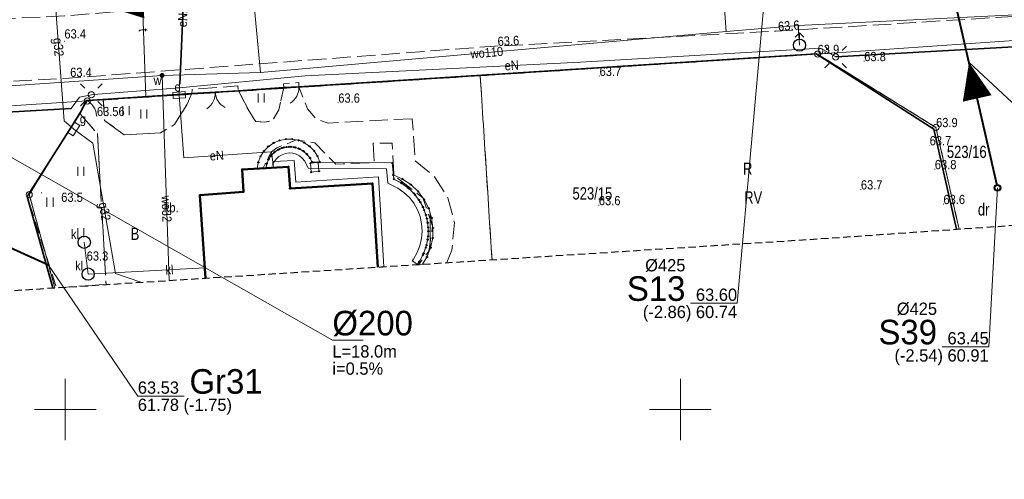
# Model space of a CAD drawing. Header units: metres. Extents: x 6473628 to 6474152, y 5887128 to 5887462.
# Tile 32 of 38: x 6473946 to 6474026, y 5887294 to 5887332. Entities that reach past the tile are written whole.
import ezdxf
from ezdxf.enums import TextEntityAlignment as Align

# ---------------------------------------------------------------- set-up
doc = ezdxf.new("R2010")
doc.units = ezdxf.units.M
doc.header["$MEASUREMENT"] = 0
for name, pattern in [('0.5_0.5', [1, 0.5, -0.5]), ('1.0_0.5', [1.5, 1, -0.5]), ('1.5_0.5', [2, 1.5, -0.5]), ('2', [0.9, 0.6, -0.3]), ('219-500', [0]), ('otob_500', [0]), ('otof_500', [0])]:
    doc.linetypes.add(name, pattern=pattern)
doc.layers.get('0').update_dxf_attribs({"color": 2, "linetype": 'CONTINUOUS', "lineweight": 5})
for name, color, linetype in [('202-punkt graniczny', 7, 'CONTINUOUS'), ('209-oznaczenie konturu klasyfikacyjnego', 7, 'CONTINUOUS'), ('210-oznaczenie konturu użytku gruntowego', 7, 'CONTINUOUS'), ('211-numer działki ewidencyjnej', 7, 'CONTINUOUS'), ('217-kontur klasyfikacyjny', 7, 'CONTINUOUS'), ('218-kontur użytku gruntowego', 7, 'CONTINUOUS'), ('219-działka ewidencyjna', 7, 'CONTINUOUS'), ('310-podpora', 7, 'CONTINUOUS'), ('312-budynek ewidencyjny', 7, 'CONTINUOUS'), ('352-schody', 7, 'CONTINUOUS'), ('brama', 7, 'CONTINUOUS'), ('furtka', 7, 'CONTINUOUS'), ('hydrant', 7, 'CONTINUOUS'), ('jezdnia', 7, 'CONTINUOUS'), ('latarnia', 7, 'CONTINUOUS'), ('obszar utwardzony', 7, 'CONTINUOUS'), ('obszar utwardzony-Atr17', 7, 'CONTINUOUS'), ('obudowa ochronna przewodu', 7, 'CONTINUOUS'), ('ogrodzenie trwałe', 7, 'CONTINUOUS'), ('osadnik  szambo', 7, 'CONTINUOUS'), ('osadnik  szambo-Atr17', 7, 'CONTINUOUS'), ('pikieta naturalna', 7, 'CONTINUOUS'), ('pikieta naturalna-Atr2', 7, 'CONTINUOUS'), ('pikieta sztuczna', 7, 'CONTINUOUS'), ('pikieta sztuczna-Atr2', 7, 'CONTINUOUS'), ('przewód elektroenergetyczny podziemny', 7, 'CONTINUOUS'), ('przewód elektroenergetyczny podziemny-Atr1', 7, 'CONTINUOUS'), ('przewód gazowy', 7, 'CONTINUOUS'), ('przewód gazowy-Atr1', 7, 'CONTINUOUS'), ('przewód kanalizacyjny', 7, 'CONTINUOUS'), ('przewód kanalizacyjny-Atr1', 7, 'CONTINUOUS'), ('przewód telekomunikacyjny podziemny', 7, 'CONTINUOUS'), ('przewód telekomunikacyjny podziemny-Atr1', 7, 'CONTINUOUS'), ('przewód wodociągowy', 7, 'CONTINUOUS'), ('przewód wodociągowy-Atr1', 7, 'CONTINUOUS'), ('Punkt budynku', 7, 'CONTINUOUS'), ('SJ_16_Liczby', 7, 'CONTINUOUS'), ('SJ_27_Wymiary', 7, 'CONTINUOUS'), ('SJ_5_Węzły_1', 7, 'CONTINUOUS'), ('szafa elektroenergetyczna lub kontener', 7, 'CONTINUOUS'), ('szafa elektroenergetyczna lub kontener-Atr17', 7, 'CONTINUOUS'), ('szafa gazowa lub kontener', 7, 'CONTINUOUS'), ('szafa gazowa lub kontener-Atr17', 7, 'CONTINUOUS'), ('taras', 7, 'CONTINUOUS'), ('trawnik', 7, 'CONTINUOUS'), ('Wstawianie ramki sekcyjnej z opisem', 7, 'CONTINUOUS'), ('Zakres', 7, 'CONTINUOUS'), ('zasuwa lub zawór', 7, 'CONTINUOUS'), ('zasuwa lub zawór-Atr17', 7, 'CONTINUOUS')]:
    doc.layers.add(name, color=color, linetype=linetype)
for name, color, linetype, lineweight in [('SJ_19_Opis_Pz_1', 7, 'CONTINUOUS', 20), ('SJ_26_Teksty', 7, 'CONTINUOUS', 20), ('SJ_28_Linie_odn', 7, 'CONTINUOUS', 20), ('SJ_8_KS_GRAWITA_1', 34, 'CONTINUOUS', 40), ('SJ_8_KS_PRZYŁĄCZA', 40, 'CONTINUOUS', 40)]:
    doc.layers.add(name, color=color, linetype=linetype, lineweight=lineweight)
doc.styles.add('OPISOWY', font='GOTHIC.TTF')
doc.styles.get("Standard").update_dxf_attribs({"font": 'Working1250', "width": 0.75})
doc.linetypes.add('902-500', pattern='A,3.75,0,[1,ksztalty.shx,S=0.5,R=0,X=0,Y=0],3.75', length=7.5)

# ---------------------------------------------------------------- blocks, each defined once
blk = doc.blocks.new('PUNKTBUD')
at = {"color": 0}
blk.add_circle((0, 0), 0.045, dxfattribs=at)
blk = doc.blocks.new('202')
at = {"color": 0, "linetype": 'Continuous', "lineweight": 0}
blk.add_circle((0, 0), 0.25, dxfattribs=at)
blk = doc.blocks.new('PW01')
at = {"linetype": 'Continuous', "lineweight": 13}
h = blk.add_hatch(color=0, dxfattribs=at)
edge = h.paths.add_edge_path()
edge.add_arc((0, 0), 0.045, 0, 360)
blk = doc.blocks.new('TU04')
at = {"color": 0, "linetype": 'Continuous', "lineweight": 13}
for p, q in [((0, 0), (0, 0.75)), ((0.5, 0), (0.5, 0.75))]:
    blk.add_line(p, q, dxfattribs=at)
blk = doc.blocks.new('US20')
at = {"color": 0, "linetype": 'Continuous', "lineweight": 13}
for p, q in [((-0.5, -0.25), (-0.5, 0.25)), ((-0.5, 0.25), (0.5, 0.25)), ((0.5, -0.25), (0.5, 0.25)), ((-0.5, -0.25), (0.5, -0.25))]:
    blk.add_line(p, q, dxfattribs=at)
blk = doc.blocks.new('OK04')
at = {"color": 0, "linetype": 'Continuous', "lineweight": 0}
blk.add_arc((1.5, 0.001), 1.5, 120, 180, dxfattribs=at)
blk = doc.blocks.new('SUKM')
at = {"color": 0, "linetype": 'Continuous'}
blk.add_circle((0, 0), 0.5, dxfattribs=at)
blk = doc.blocks.new('SM01')
at = {"color": 0, "linetype": 'Continuous', "lineweight": 13}
for p, q in [((-0.53, 0.531), (-0.883, 0.884)), ((0.531, 0.531), (0.884, 0.884)), ((-0.53, -0.53), (-0.883, -0.883)), ((0.531, -0.53), (0.884, -0.883))]:
    blk.add_line(p, q, dxfattribs=at)
blk.add_circle((0, 0), 0.25, dxfattribs=at)
blk = doc.blocks.new('US25')
at = {"linetype": 'Continuous', "lineweight": 0}
h = blk.add_hatch(color=0, dxfattribs=at)
edge = h.paths.add_edge_path()
edge.add_arc((0, 0), 0.2, 0, 360)
blk = doc.blocks.new('US18')
at = {"color": 0, "linetype": 'Continuous', "lineweight": 13}
for p, q in [((-0.5, -0.25), (-0.5, 0.25)), ((-0.5, 0.25), (0.5, 0.25)), ((0.5, -0.25), (0.5, 0.25)), ((-0.5, -0.25), (0.5, -0.25))]:
    blk.add_line(p, q, dxfattribs=at)
blk = doc.blocks.new('OK02')
at = {"color": 0, "linetype": 'Continuous', "lineweight": 0}
for centre, start, end in [((-1.5, 0), 0, 60), ((1.5, 0), 120, 180)]:
    blk.add_arc(centre, 1.5, start, end, dxfattribs=at)
blk = doc.blocks.new('SUWH')
at = {"color": 0, "linetype": 'Continuous'}
for p in [(-0.354, 0.646), (0, 0.5), (0.354, 0.646)]:
    blk.add_line(p, (0, 1), dxfattribs=at)
blk.add_circle((0, 0), 0.5, dxfattribs=at)

msp = doc.modelspace()

# ---------------------------------------------------------------- linework, layer by layer
at = {"layer": '217-kontur klasyfikacyjny', "color": 3, "linetype": '1.5_0.5', "lineweight": 18, "flags": 128}
for points in [[(6474011.15, 5887328.91), (6473983.73, 5887327.15)], [(6474020.77, 5887322.95), (6474011.15, 5887328.91)], [(6473983.73, 5887327.15), (6473984.686, 5887312.18)], [(6474022.652, 5887314.679), (6474020.77, 5887322.95)]]:
    msp.add_lwpolyline(points, dxfattribs=at)
at = {"layer": '218-kontur użytku gruntowego', "color": 3, "linetype": '0.5_0.5', "lineweight": 18, "flags": 128}
for points in [[(6474011.15, 5887328.91), (6473983.73, 5887327.15)], [(6473983.73, 5887327.15), (6474011.15, 5887328.91)], [(6474020.77, 5887322.95), (6474011.15, 5887328.91)], [(6474011.15, 5887328.91), (6474020.77, 5887322.95)], [(6473983.73, 5887327.15), (6473951.79, 5887325.1)], [(6473951.79, 5887325.1), (6473983.73, 5887327.15)], [(6473984.686, 5887312.18), (6473983.73, 5887327.15)], [(6473983.73, 5887327.15), (6473984.686, 5887312.18)], [(6473951.79, 5887325.1), (6473947.07, 5887317.48)], [(6473947.07, 5887317.48), (6473951.79, 5887325.1)], [(6474022.652, 5887314.679), (6474020.77, 5887322.95)], [(6474020.77, 5887322.95), (6474022.652, 5887314.679)], [(6473947.07, 5887317.48), (6473949.155, 5887309.896)], [(6473949.155, 5887309.896), (6473947.07, 5887317.48)]]:
    msp.add_lwpolyline(points, dxfattribs=at)
at = {"layer": '219-działka ewidencyjna', "color": 7, "linetype": '219-500', "lineweight": 18, "flags": 128}
for points in [[(6474032.96, 5887330.43), (6474011.15, 5887328.91)], [(6474011.15, 5887328.91), (6473951.79, 5887325.1)], [(6474011.15, 5887328.91), (6474020.77, 5887322.95)], [(6473951.79, 5887325.1), (6473928.19, 5887323.57)], [(6473951.79, 5887325.1), (6473947.07, 5887317.48)], [(6474022.652, 5887314.679), (6474020.77, 5887322.95)], [(6473949.155, 5887309.896), (6473947.07, 5887317.48)]]:
    msp.add_lwpolyline(points, dxfattribs=at)
at = {"layer": '310-podpora', "color": 7, "linetype": 'Continuous', "lineweight": 18, "flags": 128}
msp.add_lwpolyline([(6473969.94, 5887320.03), (6473970.55, 5887320.1), (6473970.62, 5887319.38), (6473969.98, 5887319.31)], close=True, dxfattribs=at)
at = {"layer": '312-budynek ewidencyjny', "color": 7, "linetype": 'Continuous', "lineweight": 50, "flags": 128}
for points in [[(6473964.37, 5887319.52), (6473968.15, 5887319.74)], [(6473964.48, 5887317.71), (6473964.37, 5887319.52)], [(6473968.15, 5887319.74), (6473968.27, 5887317.97)], [(6473968.27, 5887317.97), (6473974.98, 5887318.39)], [(6473974.98, 5887318.39), (6473975.395, 5887311.583)], [(6473960.94, 5887317.44), (6473964.48, 5887317.71)], [(6473961.4, 5887310.685), (6473960.94, 5887317.44)]]:
    msp.add_lwpolyline(points, dxfattribs=at)
at = {"layer": '352-schody', "color": 7, "linetype": 'Continuous', "lineweight": 18, "flags": 128}
for points in [[(6473965.6, 5887319.59), (6473965.69, 5887320.1), (6473965.87, 5887320.59), (6473966.15, 5887321.02), (6473966.51, 5887321.4), (6473966.94, 5887321.69), (6473967.42, 5887321.89), (6473967.93, 5887322), (6473968.45, 5887322), (6473968.96, 5887321.9), (6473969.43, 5887321.7), (6473969.86, 5887321.41), (6473970.23, 5887321.04), (6473970.51, 5887320.6), (6473970.7, 5887320.12), (6473970.06, 5887320.13), (6473969.89, 5887320.46), (6473969.66, 5887320.75), (6473969.39, 5887321), (6473969.07, 5887321.19), (6473968.72, 5887321.31), (6473968.35, 5887321.37), (6473967.98, 5887321.35), (6473967.62, 5887321.27), (6473967.28, 5887321.12), (6473966.98, 5887320.91), (6473966.72, 5887320.64), (6473966.51, 5887320.34), (6473966.37, 5887319.99), (6473966.29, 5887319.63)], [(6473965.6, 5887319.59), (6473965.69, 5887320.1), (6473965.87, 5887320.59), (6473966.15, 5887321.02), (6473966.51, 5887321.4), (6473966.94, 5887321.69), (6473967.42, 5887321.89), (6473967.93, 5887322), (6473968.45, 5887322), (6473968.96, 5887321.9), (6473969.43, 5887321.7), (6473969.86, 5887321.41), (6473970.23, 5887321.04), (6473970.51, 5887320.6), (6473970.7, 5887320.12), (6473970.06, 5887320.13), (6473969.89, 5887320.46), (6473969.66, 5887320.75), (6473969.39, 5887321), (6473969.07, 5887321.19), (6473968.72, 5887321.31), (6473968.35, 5887321.37), (6473967.98, 5887321.35), (6473967.62, 5887321.27), (6473967.28, 5887321.12), (6473966.98, 5887320.91), (6473966.72, 5887320.64), (6473966.51, 5887320.34), (6473966.37, 5887319.99), (6473966.29, 5887319.63)], [(6473977.41, 5887318.75), (6473978.09, 5887318.29), (6473978.68, 5887317.73), (6473979.17, 5887317.08), (6473979.54, 5887316.36), (6473979.78, 5887315.58), (6473979.89, 5887314.77), (6473979.87, 5887313.96), (6473979.7, 5887313.16), (6473979.4, 5887312.4), (6473979.05, 5887311.82), (6473978.59, 5887311.79), (6473978.79, 5887312.05), (6473979.13, 5887312.69), (6473979.37, 5887313.38), (6473979.49, 5887314.09), (6473979.5, 5887314.81), (6473979.4, 5887315.53), (6473979.18, 5887316.22), (6473978.86, 5887316.87), (6473978.44, 5887317.46), (6473977.93, 5887317.98), (6473977.34, 5887318.41), (6473976.7, 5887318.74), (6473976.67, 5887319.08)], [(6473977.41, 5887318.75), (6473978.09, 5887318.29), (6473978.68, 5887317.73), (6473979.17, 5887317.08), (6473979.54, 5887316.36), (6473979.78, 5887315.58), (6473979.89, 5887314.77), (6473979.87, 5887313.96), (6473979.7, 5887313.16), (6473979.4, 5887312.4), (6473979.05, 5887311.82), (6473978.59, 5887311.79), (6473978.79, 5887312.05), (6473979.13, 5887312.69), (6473979.37, 5887313.38), (6473979.49, 5887314.09), (6473979.5, 5887314.81), (6473979.4, 5887315.53), (6473979.18, 5887316.22), (6473978.86, 5887316.87), (6473978.44, 5887317.46), (6473977.93, 5887317.98), (6473977.34, 5887318.41), (6473976.7, 5887318.74), (6473976.67, 5887319.08)]]:
    msp.add_lwpolyline(points, close=True, dxfattribs=at)
msp.add_lwpolyline([(6473979.65, 5887316.002), (6473979.65, 5887313.033)], dxfattribs=at)
at = {"layer": 'brama', "color": 7, "linetype": 'otob_500', "lineweight": 18, "flags": 128}
msp.add_lwpolyline([(6473964.08, 5887325.93), (6473960.28, 5887325.7)], dxfattribs=at)
at = {"layer": 'furtka', "color": 7, "linetype": 'otof_500', "lineweight": 18, "flags": 128}
for points in [[(6473968.98, 5887326.24), (6473967.76, 5887326.19)], [(6473951.73, 5887325.15), (6473951.19, 5887324.09)]]:
    msp.add_lwpolyline(points, dxfattribs=at)
at = {"layer": 'jezdnia', "color": 7, "linetype": '1.5_0.5', "lineweight": 18, "flags": 128}
msp.add_lwpolyline([(6473796.48, 5887317.98), (6473796.89, 5887313.95), (6473779.68, 5887310.45), (6473779.77, 5887309.16), (6473806.66, 5887313.71), (6473832.89, 5887317.8), (6473864.02, 5887321.27), (6473904.53, 5887324.33), (6473928.18, 5887325.77), (6473950.3, 5887326.96), (6473984.93, 5887329.56), (6474007.77, 5887330.78), (6474030.98, 5887332.22), (6474030.08, 5887338.4), (6474006.87, 5887336.63), (6473984.87, 5887334.82), (6473949.95, 5887332.02), (6473927.93, 5887330.99), (6473907.04, 5887329.82), (6473904.44, 5887329.67), (6473888.36, 5887328.43), (6473885.84, 5887328.17), (6473863.78, 5887325.93), (6473832.45, 5887322.41), (6473805.67, 5887319.05)], close=True, dxfattribs=at)
at = {"layer": 'obszar utwardzony', "color": 7, "linetype": '1.5_0.5', "lineweight": 18, "flags": 128}
for points in [[(6473978.21, 5887323.66), (6473971.38, 5887323.29), (6473970.41, 5887323.64), (6473969.68, 5887324.47), (6473968.98, 5887326.24), (6473968.98, 5887326.6), (6473967.74, 5887326.5), (6473967.76, 5887326.19), (6473967.35, 5887324.38), (6473966.86, 5887323.52), (6473966.2, 5887323.37), (6473965.49, 5887323.43), (6473964.94, 5887324.26), (6473964.08, 5887325.93), (6473964.02, 5887326.32), (6473960.31, 5887326.04), (6473960.28, 5887325.7), (6473959.91, 5887324.84), (6473958.87, 5887323.18), (6473957.75, 5887322.51), (6473954.8, 5887322.34), (6473953.18, 5887323.52), (6473953.09, 5887325.23), (6473951.73, 5887325.15), (6473951.19, 5887324.09), (6473952.61, 5887322.44), (6473953.318, 5887310.166)], [(6473981.015, 5887311.944), (6473981.43, 5887312.95), (6473981.63, 5887315.2), (6473981.1, 5887317.23), (6473980, 5887318.94), (6473978.44, 5887320.24), (6473978.21, 5887323.66)], [(6473960.94, 5887317.44), (6473964.48, 5887317.71), (6473964.37, 5887319.52), (6473966.09, 5887319.66), (6473966.75, 5887320.97), (6473967.2, 5887321.29), (6473968.78, 5887321.93), (6473970.29, 5887321.69), (6473971.99, 5887319.95), (6473972.58, 5887319.98), (6473975.1, 5887320.09), (6473975.03, 5887321.66), (6473976.56, 5887321.68), (6473976.71, 5887319.04), (6473979.07, 5887317.21), (6473979.85, 5887314.9), (6473979.54, 5887312.88), (6473978.725, 5887311.797)], [(6473961.4, 5887310.685), (6473960.94, 5887317.44)]]:
    msp.add_lwpolyline(points, dxfattribs=at)
at = {"layer": 'obudowa ochronna przewodu', "color": 7, "linetype": 'Continuous', "lineweight": 35, "flags": 128}
for points in [[(6473959.3, 5887326.48), (6473959.73, 5887335.78)], [(6474031.93, 5887329.78), (6474012.62, 5887328.68)], [(6473950.47, 5887324.49), (6473939.55, 5887323.87), (6473929.96, 5887323.14)]]:
    msp.add_lwpolyline(points, dxfattribs=at)
at = {"layer": 'ogrodzenie trwałe', "color": 7, "linetype": '902-500', "lineweight": 35, "flags": 128}
msp.add_lwpolyline([(6474022.445, 5887314.665), (6474020.59, 5887322.81), (6474011.04, 5887328.94), (6473968.98, 5887326.24), (6473967.76, 5887326.19), (6473964.08, 5887325.93), (6473960.28, 5887325.7), (6473953.09, 5887325.23), (6473951.73, 5887325.15), (6473951.19, 5887324.09), (6473946.91, 5887317.33), (6473948.979, 5887309.885)], dxfattribs=at)
at = {"layer": 'przewód elektroenergetyczny podziemny', "color": 1, "linetype": 'Continuous', "lineweight": 18, "flags": 128}
for points in [[(6473959.66, 5887336.78), (6473959.73, 5887335.78), (6473959.26, 5887325.58)], [(6474068.04, 5887333.89), (6474067.84, 5887333.73), (6474050.15, 5887332.21), (6474033.05, 5887330.86), (6474031.93, 5887329.78), (6474012.79, 5887328.7), (6474012.62, 5887328.68), (6474011.38, 5887329.4), (6473991.89, 5887328.26), (6473969.5, 5887327.14), (6473959.28, 5887326.17), (6473952.29, 5887325.62), (6473952.12, 5887325.6), (6473951.17, 5887325.4), (6473950.47, 5887324.49), (6473939.55, 5887323.87)], [(6473966.93, 5887319.67), (6473966.75, 5887320.97), (6473959.65, 5887320.48), (6473959.26, 5887325.58)]]:
    msp.add_lwpolyline(points, dxfattribs=at)
at = {"layer": 'przewód gazowy', "color": 40, "linetype": 'Continuous', "lineweight": 18, "flags": 128}
for points in [[(6473949.07, 5887334.71), (6473949.9, 5887323.48), (6473950.7, 5887322.81)], [(6473956.144, 5887310.347), (6473954.08, 5887311.05), (6473952.25, 5887321.66), (6473950.7, 5887322.81)]]:
    msp.add_lwpolyline(points, dxfattribs=at)
at = {"layer": 'przewód kanalizacyjny', "color": 34, "linetype": 'Continuous', "lineweight": 18, "flags": 128}
msp.add_lwpolyline([(6473961.34, 5887311.51), (6473951.86, 5887311.01), (6473951.54, 5887313.6)], dxfattribs=at)
at = {"layer": 'przewód telekomunikacyjny podziemny', "color": 30, "linetype": 'Continuous', "lineweight": 18, "flags": 128}
msp.add_lwpolyline([(6473956.22, 5887335.84), (6473956.19, 5887335.4), (6473956.56, 5887325.43)], dxfattribs=at)
at = {"layer": 'przewód wodociągowy', "color": 5, "linetype": 'Continuous', "lineweight": 18, "flags": 128}
for points in [[(6473965.86, 5887327.43), (6473963.61, 5887351.26)], [(6474002.28, 5887350.77), (6474003.73, 5887330.74)], [(6473894.99, 5887322.95), (6473895.45, 5887322.98), (6473912.47, 5887324.07), (6473957.87, 5887327.18), (6473965.86, 5887327.43), (6474003.73, 5887330.74), (6474009.58, 5887331.25), (6474041.52, 5887332.81), (6474064.41, 5887334.75), (6474069.77, 5887335.05), (6474083.22, 5887336.49), (6474119.44, 5887340.74)], [(6474009.58, 5887331.25), (6474009.68, 5887329.64)], [(6473957.87, 5887327.18), (6473958.439, 5887310.495)]]:
    msp.add_lwpolyline(points, dxfattribs=at)
at = {"layer": 'SJ_26_Teksty'}
for p, q in [((6474023.46, 5887328.233), (6474043.356, 5887309.734)), ((6473941.301, 5887322.979), (6473971.711, 5887305.624)), ((6473971.711, 5887305.624), (6473974.211, 5887305.624))]:
    msp.add_line(p, q, dxfattribs=at)
at = {"layer": 'SJ_28_Linie_odn'}
for points in [[(6474007.158, 5887337.22), (6474004.607, 5887308.634), (6474000.827, 5887308.634)], [(6474025.781, 5887318.024), (6474025.058, 5887305.094), (6474021.278, 5887305.094)], [(6473948.645, 5887311.747), (6473955.896, 5887301.078), (6473959.676, 5887301.078)]]:
    msp.add_lwpolyline(points, dxfattribs=at)
at = {"layer": 'SJ_5_Węzły_1'}
for radius in [0.266, 0.212]:
    msp.add_circle((6474025.781, 5887318.024), radius, dxfattribs=at)
at = {"layer": 'SJ_8_KS_GRAWITA_1'}
msp.add_line((6474025.734, 5887318.231), (6474021.272, 5887337.857), dxfattribs=at)
for points in [[(6473953.343, 5887332.792, 0, 2.4, 0), (6473956.333, 5887333.025, 0, 2.4, 0)], [(6474023.46, 5887328.233, 0, 2.4, 0), (6474024.125, 5887325.308, 0, 2.4, 0)]]:
    msp.add_lwpolyline(points, format="xyseb", dxfattribs=at)
at = {"layer": 'SJ_8_KS_PRZYŁĄCZA'}
msp.add_line((6473948.645, 5887311.747), (6473943.249, 5887314.154), dxfattribs=at)
at = {"layer": 'taras', "color": 0, "lineweight": 18}
for p, q in [((6473966.54, 5887320.39), (6473966.77, 5887320.71)), ((6473966.77, 5887320.71), (6473967.06, 5887320.98)), ((6473967.06, 5887320.98), (6473967.41, 5887321.18)), ((6473967.358, 5887320.575), (6473967.624, 5887320.726)), ((6473967.41, 5887321.18), (6473967.78, 5887321.32)), ((6473967.624, 5887320.726), (6473967.901, 5887320.831)), ((6473967.78, 5887321.32), (6473968.18, 5887321.37)), ((6473967.901, 5887320.831), (6473968.192, 5887320.868)), ((6473968.18, 5887321.37), (6473968.58, 5887321.34)), ((6473968.192, 5887320.868), (6473968.491, 5887320.845)), ((6473968.491, 5887320.845), (6473968.777, 5887320.763)), ((6473968.58, 5887321.34), (6473968.96, 5887321.23)), ((6473968.777, 5887320.763), (6473969.04, 5887320.631)), ((6473968.96, 5887321.23), (6473969.32, 5887321.05)), ((6473969.32, 5887321.05), (6473969.62, 5887320.79)), ((6473969.62, 5887320.79), (6473969.88, 5887320.48)), ((6473966.29, 5887319.63), (6473966.38, 5887320.02)), ((6473966.38, 5887320.02), (6473966.54, 5887320.39)), ((6473966.927, 5887320.168), (6473966.857, 5887319.864)), ((6473966.857, 5887319.864), (6473966.978, 5887320.142)), ((6473968.615, 5887320.268), (6473966.927, 5887320.168)), ((6473966.978, 5887320.142), (6473967.147, 5887320.378)), ((6473967.147, 5887320.378), (6473967.358, 5887320.575)), ((6473968.735, 5887318.5), (6473968.615, 5887320.268)), ((6473969.04, 5887320.631), (6473969.262, 5887320.438)), ((6473969.262, 5887320.438), (6473969.461, 5887320.202)), ((6473969.461, 5887320.202), (6473969.753, 5887319.633)), ((6473969.88, 5887320.48), (6473970.06, 5887320.13)), ((6473970.06, 5887320.13), (6473976.58, 5887320.06)), ((6473976.58, 5887320.06), (6473976.7, 5887318.74)), ((6473968.15, 5887319.74), (6473966.29, 5887319.63)), ((6473968.27, 5887317.97), (6473968.15, 5887319.74)), ((6473969.753, 5887319.633), (6473976.123, 5887319.565)), ((6473976.123, 5887319.565), (6473976.228, 5887318.418)), ((6473974.98, 5887318.39), (6473968.27, 5887317.97)), ((6473975.449, 5887318.921), (6473968.735, 5887318.5)), ((6473975.395, 5887311.583), (6473974.98, 5887318.39)), ((6473975.894, 5887311.614), (6473975.449, 5887318.921)), ((6473976.228, 5887318.418), (6473977.042, 5887318.01)), ((6473976.7, 5887318.74), (6473977.3, 5887318.44)), ((6473977.3, 5887318.44), (6473977.85, 5887318.05)), ((6473977.042, 5887318.01), (6473977.531, 5887317.664)), ((6473977.531, 5887317.664), (6473977.967, 5887317.245)), ((6473977.85, 5887318.05), (6473978.34, 5887317.58)), ((6473978.34, 5887317.58), (6473978.75, 5887317.05)), ((6473977.967, 5887317.245), (6473978.332, 5887316.774)), ((6473978.332, 5887316.774), (6473978.626, 5887316.248)), ((6473978.75, 5887317.05), (6473979.08, 5887316.46)), ((6473978.626, 5887316.248), (6473978.84, 5887315.688)), ((6473979.08, 5887316.46), (6473979.32, 5887315.83)), ((6473978.84, 5887315.688), (6473978.964, 5887315.109)), ((6473978.964, 5887315.109), (6473979.009, 5887314.5)), ((6473979.32, 5887315.83), (6473979.46, 5887315.18)), ((6473979.46, 5887315.18), (6473979.51, 5887314.5)), ((6473979.009, 5887314.5), (6473978.965, 5887313.905)), ((6473979.51, 5887314.5), (6473979.46, 5887313.83)), ((6473978.965, 5887313.905), (6473978.831, 5887313.326)), ((6473979.46, 5887313.83), (6473979.31, 5887313.18)), ((6473978.616, 5887312.765), (6473978.314, 5887312.239)), ((6473978.831, 5887313.326), (6473978.616, 5887312.765)), ((6473979.31, 5887313.18), (6473979.07, 5887312.55)), ((6473978.314, 5887312.239), (6473978.202, 5887312.096)), ((6473978.202, 5887312.096), (6473978.4, 5887311.943)), ((6473978.597, 5887311.789), (6473978.4, 5887311.943)), ((6473978.73, 5887311.96), (6473978.597, 5887311.789)), ((6473979.07, 5887312.55), (6473978.73, 5887311.96)), ((6473975.395, 5887311.583), (6473975.645, 5887311.598)), ((6473975.894, 5887311.614), (6473975.645, 5887311.598))]:
    msp.add_line(p, q, dxfattribs=at)
at = {"layer": 'trawnik', "color": 7, "linetype": '1.0_0.5', "lineweight": 18, "flags": 128}
for points in [[(6473953.18, 5887323.52), (6473954.8, 5887322.34), (6473957.75, 5887322.51), (6473958.87, 5887323.18), (6473959.91, 5887324.84), (6473960.28, 5887325.7), (6473953.09, 5887325.23)], [(6473964.08, 5887325.93), (6473964.94, 5887324.26), (6473965.49, 5887323.43), (6473966.2, 5887323.37), (6473966.86, 5887323.52), (6473967.35, 5887324.38), (6473967.76, 5887326.19)], [(6473952.61, 5887322.44), (6473953.32, 5887310.17), (6473952.76, 5887310.13), (6473949.28, 5887309.9), (6473946.91, 5887317.33), (6473951.19, 5887324.09)]]:
    msp.add_lwpolyline(points, close=True, dxfattribs=at)
at = {"layer": 'Wstawianie ramki sekcyjnej z opisem', "color": 7, "linetype": 'Continuous', "lineweight": 13, "flags": 128}
for points in [[(6473950, 5887297.5), (6473950, 5887302.5)], [(6474000, 5887297.5), (6474000, 5887302.5)], [(6473947.5, 5887300), (6473952.5, 5887300)], [(6473997.5, 5887300), (6474002.5, 5887300)]]:
    msp.add_lwpolyline(points, dxfattribs=at)
at = {"layer": 'Zakres', "color": 5, "linetype": '2', "lineweight": 25, "flags": 128}
msp.add_lwpolyline([(6473676.81, 5887213.41), (6473667.74, 5887202.78), (6473659.01, 5887210.45), (6473646.22, 5887197.22), (6473711.04, 5887142.9), (6473724.09, 5887158.77), (6473713.27, 5887167.89), (6473715.19, 5887174.47), (6473715.74, 5887184.78), (6473715.02, 5887190.22), (6473713.69, 5887194.31), (6473713.69, 5887194.33), (6473711.51, 5887200.99), (6473711.05, 5887203.97), (6473710.6, 5887215.32), (6473712.4, 5887257.5), (6473712.5, 5887259.36), (6473715.25, 5887262.64), (6473716.97, 5887268.72), (6473717.54, 5887277.85), (6473718.7, 5887278.96), (6473734.03, 5887282.03), (6473761.49, 5887287.53), (6473786, 5887292.44), (6473816.32, 5887298.52), (6473820.72, 5887299.06), (6473856.75, 5887303.47), (6473865.02, 5887304.48), (6473879.04, 5887305.39), (6473905.86, 5887307.1), (6473929.16, 5887308.6), (6473952.76, 5887310.13), (6474012.11, 5887313.94), (6474012.19, 5887313.95), (6474034, 5887315.47), (6474034.15, 5887315.48), (6474067.2, 5887318.1), (6474070.83, 5887312.27), (6474109.78, 5887315.84), (6474119.74, 5887323.71), (6474125.77, 5887325.76), (6474130.41, 5887330.13), (6474132.82, 5887336.03), (6474132.55, 5887342.4), (6474129.75, 5887353.12), (6474127.58, 5887357.86), (6474123.91, 5887361.57), (6474119.19, 5887363.8), (6474113.99, 5887364.28), (6474112.58, 5887364.16), (6474098.55, 5887363.03), (6474089.61, 5887362.31), (6474048.91, 5887359.22), (6474048.87, 5887359.21), (6474015.96, 5887356.62), (6474003.54, 5887355.64), (6473983.11, 5887354.1), (6473951.21, 5887351.69), (6473913.79, 5887348.86), (6473912.21, 5887362.74), (6473912.21, 5887362.79), (6473909.47, 5887386.25), (6473908.51, 5887394.39), (6473921.49, 5887396.5), (6473947.61, 5887400.73), (6473971.66, 5887401.95), (6473989.34, 5887403.75), (6473994.99, 5887406.17), (6473999.9, 5887409.71), (6474003.01, 5887414.9), (6474003.81, 5887420.89), (6474002.18, 5887426.72), (6473998.38, 5887431.43), (6473993.03, 5887434.25), (6473960.42, 5887443.72), (6473954.98, 5887444.27), (6473941.62, 5887443.14), (6473941.16, 5887443.09), (6473938.74, 5887442.81), (6473932.71, 5887440.75), (6473928.97, 5887437.22), (6473827.76, 5887420.81), (6473827.74, 5887420.8), (6473818.01, 5887419.22), (6473821.59, 5887430.98), (6473827.8, 5887454.06), (6473804.74, 5887461.63), (6473793.55, 5887426.22), (6473796.12, 5887415.68), (6473722.82, 5887403.78), (6473688.63, 5887399.87), (6473687.59, 5887392.13), (6473687.54, 5887391.78), (6473687.03, 5887387.21), (6473674.53, 5887374.58), (6473675.94, 5887343.54), (6473681.38, 5887331.77), (6473680.33, 5887310.02), (6473679.31, 5887290.85), (6473677.82, 5887267.61), (6473677.79, 5887266.94), (6473677.55, 5887254.53), (6473677.46, 5887250.52), (6473677.46, 5887250.48), (6473677.12, 5887232.81), (6473677.12, 5887232.77), (6473676.91, 5887220.36), (6473676.91, 5887220.34), (6473676.81, 5887213.91)], close=True, dxfattribs=at)

# ---------------------------------------------------------------- block references
at = {"layer": '202-punkt graniczny', "color": 7, "linetype": 'Continuous', "lineweight": 18}
for p in [(6474011.15, 5887328.91), (6473951.79, 5887325.1), (6474020.77, 5887322.95), (6473947.07, 5887317.48)]:
    msp.add_blockref('202', p, dxfattribs=at)
at = {"layer": 'brama', "color": 7, "linetype": 'Continuous', "lineweight": 18, "rotation": 183.4639999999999}
msp.add_blockref('OK02', (6473962.18, 5887325.815), dxfattribs=at)
at = {"layer": 'furtka', "color": 7, "linetype": 'Continuous', "lineweight": 18}
for p, rotation in [((6473968.98, 5887326.24), 182.3469999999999), ((6473951.73, 5887325.15), 243.004)]:
    msp.add_blockref('OK04', p, dxfattribs=dict(at, rotation=rotation))
at = {"layer": 'hydrant', "color": 5, "linetype": 'Continuous', "lineweight": 18}
msp.add_blockref('SUWH', (6474009.68, 5887329.64), dxfattribs=at)
at = {"layer": 'latarnia', "color": 7, "linetype": 'Continuous', "lineweight": 18}
for p in [(6474012.62, 5887328.68), (6473952.12, 5887325.6)]:
    msp.add_blockref('SM01', p, dxfattribs=at)
at = {"layer": 'osadnik  szambo', "color": 34, "linetype": 'Continuous', "lineweight": 18}
for p in [(6473951.54, 5887313.6), (6473951.86, 5887311.01)]:
    msp.add_blockref('SUKM', p, dxfattribs=at)
at = {"layer": 'pikieta naturalna', "color": 7, "linetype": 'Continuous', "lineweight": 13}
for p in [(6474007.77, 5887330.78), (6473949.93, 5887329.96), (6473949.93, 5887329.96), (6473984.93, 5887329.56), (6474011.15, 5887328.92), (6474014.94, 5887328.34), (6473993.43, 5887327.13), (6473950.3, 5887326.96), (6473972.19, 5887324.96), (6474020.78, 5887322.97), (6474020.26, 5887321.49), (6474020.68, 5887319.55), (6473948.07, 5887317.62), (6474014.67, 5887317.9), (6474021.38, 5887316.71), (6473993.37, 5887316.62), (6473951.74, 5887312.11)]:
    msp.add_blockref('PW01', p, dxfattribs=at)
at = {"layer": 'pikieta sztuczna', "color": 7, "linetype": 'Continuous', "lineweight": 13}
msp.add_blockref('PW01', (6473952.57, 5887323.87), dxfattribs=at)
at = {"layer": 'Punkt budynku', "color": 5, "linetype": 'Continuous', "lineweight": 18}
for p in [(6473966.94, 5887321.69), (6473967.42, 5887321.89), (6473967.93, 5887322), (6473968.45, 5887322), (6473968.96, 5887321.9), (6473969.43, 5887321.7), (6473966.15, 5887321.02), (6473966.51, 5887321.4), (6473966.77, 5887320.71), (6473966.98, 5887320.91), (6473967.06, 5887320.98), (6473967.28, 5887321.12), (6473967.41, 5887321.18), (6473967.62, 5887321.27), (6473967.78, 5887321.32), (6473967.98, 5887321.35), (6473968.18, 5887321.37), (6473968.35, 5887321.37), (6473968.58, 5887321.34), (6473968.72, 5887321.31), (6473968.96, 5887321.23), (6473969.07, 5887321.19), (6473969.32, 5887321.05), (6473969.39, 5887321), (6473969.62, 5887320.79), (6473969.66, 5887320.75), (6473969.86, 5887321.41), (6473970.23, 5887321.04), (6473965.69, 5887320.1), (6473965.87, 5887320.59), (6473966.37, 5887319.99), (6473966.38, 5887320.02), (6473966.51, 5887320.34), (6473966.54, 5887320.39), (6473966.72, 5887320.64), (6473969.88, 5887320.48), (6473969.89, 5887320.46), (6473969.94, 5887320.03), (6473970.06, 5887320.13), (6473970.51, 5887320.6), (6473970.55, 5887320.1), (6473970.7, 5887320.12), (6473976.58, 5887320.06), (6473964.37, 5887319.52), (6473965.6, 5887319.59), (6473966.29, 5887319.63), (6473968.15, 5887319.74), (6473969.98, 5887319.31), (6473970.62, 5887319.38), (6473976.67, 5887319.08), (6473974.98, 5887318.39), (6473976.7, 5887318.74), (6473977.3, 5887318.44), (6473977.34, 5887318.41), (6473977.41, 5887318.75), (6473978.09, 5887318.29), (6473964.48, 5887317.71), (6473968.27, 5887317.97), (6473977.85, 5887318.05), (6473977.93, 5887317.98), (6473978.34, 5887317.58), (6473978.44, 5887317.46), (6473978.68, 5887317.73), (6473960.94, 5887317.44), (6473978.75, 5887317.05), (6473978.86, 5887316.87), (6473979.17, 5887317.08), (6473979.08, 5887316.46), (6473979.18, 5887316.22), (6473979.54, 5887316.36), (6473979.32, 5887315.83), (6473979.4, 5887315.53), (6473979.46, 5887315.18), (6473979.78, 5887315.58), (6473979.5, 5887314.81), (6473979.51, 5887314.5), (6473979.89, 5887314.77), (6473979.46, 5887313.83), (6473979.49, 5887314.09), (6473979.87, 5887313.96), (6473979.13, 5887312.69), (6473979.31, 5887313.18), (6473979.37, 5887313.38), (6473979.7, 5887313.16), (6473978.73, 5887311.96), (6473978.79, 5887312.05), (6473979.07, 5887312.55), (6473979.4, 5887312.4)]:
    msp.add_blockref('PUNKTBUD', p, dxfattribs=at)
at = {"layer": 'szafa elektroenergetyczna lub kontener', "color": 1, "linetype": 'Continuous', "lineweight": 18, "rotation": 3.496999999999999}
msp.add_blockref('US18', (6473959.26, 5887325.58), dxfattribs=at)
at = {"layer": 'szafa gazowa lub kontener', "color": 40, "linetype": 'Continuous', "lineweight": 18, "rotation": 57.465}
msp.add_blockref('US20', (6473950.7, 5887322.81), dxfattribs=at)
at = {"layer": 'trawnik', "color": 7, "linetype": 'Continuous', "lineweight": 18}
for p in [(6473965.679, 5887324.969), (6473954.689, 5887323.939), (6473956.132, 5887323.667), (6473951.009, 5887318.999), (6473948.509, 5887316.499), (6473951.009, 5887313.999)]:
    msp.add_blockref('TU04', p, dxfattribs=at)
at = {"layer": 'zasuwa lub zawór', "color": 5, "linetype": 'Continuous', "lineweight": 18}
msp.add_blockref('US25', (6473957.87, 5887327.18), dxfattribs=at)

# ---------------------------------------------------------------- texts
at = {"layer": '209-oznaczenie konturu klasyfikacyjnego', "color": 3, "linetype": 'Continuous', "lineweight": 18, "width": 0.79}
msp.add_text('RV', height=1, dxfattribs=at).set_placement((6474005.18, 5887316.75))
at = {"layer": '210-oznaczenie konturu użytku gruntowego', "color": 3, "linetype": 'Continuous', "lineweight": 18, "width": 0.79}
for s, p in [('R', (6474005.09, 5887319.09)), ('dr', (6474024.18, 5887315.78)), ('B', (6473955.32, 5887313.79))]:
    msp.add_text(s, height=1, dxfattribs=at).set_placement(p)
at = {"layer": '211-numer działki ewidencyjnej', "color": 7, "linetype": 'Continuous', "lineweight": 18, "width": 0.79}
for s, p in [('523/16', (6474021.66, 5887320.46)), ('523/15', (6473991.23, 5887317.08))]:
    msp.add_text(s, height=1, dxfattribs=at).set_placement(p)
at = {"layer": 'obszar utwardzony-Atr17', "color": 7, "width": 0.9}
msp.add_text('kb.', height=0.75, dxfattribs=at).set_placement((6473958.01, 5887316.05))
msp.add_text('kb.', height=0.75, dxfattribs=at).set_placement((6473958.01, 5887316.05))
msp.add_text('kb.', height=0.75, dxfattribs=at).set_placement((6473958.01, 5887316.05))
msp.add_text('kb.', height=0.75, dxfattribs=at).set_placement((6473958.01, 5887316.05))
at = {"layer": 'osadnik  szambo-Atr17', "color": 34, "width": 0.9}
for p in [(6473950.46, 5887313.88), (6473950.8, 5887311.32)]:
    msp.add_text('kl', height=0.75, dxfattribs=at).set_placement(p)
at = {"layer": 'pikieta naturalna-Atr2', "color": 7, "width": 0.9}
for rotation, p in [(4.032, (6474007.96, 5887330.79)), (3.057, (6473985.16, 5887329.57))]:
    msp.add_text('63.6', height=0.75, rotation=rotation, dxfattribs=at).set_placement(p)
msp.add_text('63.4', height=0.75, dxfattribs=at).set_placement((6473949.93, 5887329.96), align=Align.BOTTOM_LEFT)
msp.add_text('63.4', height=0.75, dxfattribs=at).set_placement((6473949.93, 5887329.96), align=Align.BOTTOM_LEFT)
for s, p in [('63.9', (6474011.15, 5887328.92)), ('63.8', (6474014.94, 5887328.34)), ('63.4', (6473950.4, 5887327.06)), ('63.7', (6473993.43, 5887327.13)), ('63.6', (6473972.19, 5887324.96)), ('63.9', (6474020.78, 5887322.97)), ('63.7', (6474020.26, 5887321.49)), ('63.8', (6474020.68, 5887319.55)), ('63.7', (6474014.67, 5887317.9)), ('63.5', (6473949.67, 5887316.89)), ('63.6', (6473993.37, 5887316.62)), ('63.6', (6474021.38, 5887316.71)), ('63.3', (6473951.74, 5887312.11))]:
    msp.add_text(s, height=0.75, dxfattribs=at).set_placement(p)
at = {"layer": 'pikieta sztuczna-Atr2', "color": 7, "width": 0.9}
msp.add_text('63.56', height=0.75, dxfattribs=at).set_placement((6473952.57, 5887323.87))
at = {"layer": 'przewód elektroenergetyczny podziemny-Atr1', "color": 1, "width": 0.9}
for s, rotation, p in [('eNM', 87.362, (6473959.51, 5887331.11)), ('eN', 3.657, (6473985.71, 5887327.96)), ('eN', 3.948, (6473961.74, 5887320.62))]:
    msp.add_text(s, height=0.75, rotation=rotation, dxfattribs=at).set_placement(p, align=Align.MIDDLE_LEFT)
at = {"layer": 'przewód gazowy-Atr1', "color": 40, "width": 0.9}
for rotation, p in [(274.227, (6473949.4, 5887330.23)), (279.786, (6473953.08, 5887316.85))]:
    msp.add_text('g32', height=0.75, rotation=rotation, dxfattribs=at).set_placement(p, align=Align.MIDDLE_LEFT)
at = {"layer": 'przewód kanalizacyjny-Atr1', "color": 34, "width": 0.9}
msp.add_text('kl', height=0.75, rotation=3.019, dxfattribs=at).set_placement((6473958.14, 5887311.34), align=Align.MIDDLE_LEFT)
at = {"layer": 'przewód telekomunikacyjny podziemny-Atr1', "color": 30, "width": 0.9}
msp.add_text('t', height=0.75, rotation=272.125, dxfattribs=at).set_placement((6473956.35, 5887330.99), align=Align.MIDDLE_LEFT)
at = {"layer": 'przewód wodociągowy-Atr1', "color": 5, "width": 0.9}
for s, rotation, p in [('wo110', 4.995, (6473982.94, 5887328.92)), ('wo32', 271.952, (6473958.2, 5887317.4))]:
    msp.add_text(s, height=0.75, rotation=rotation, dxfattribs=at).set_placement(p, align=Align.MIDDLE_LEFT)
at = {"layer": 'SJ_16_Liczby', "style": 'OPISOWY'}
for s, p in [('L=18.0m', (6473971.711, 5887304.224)), ('i=0.5%', (6473971.711, 5887302.825))]:
    msp.add_text(s, height=1, dxfattribs=at).set_placement(p)
at = {"layer": 'SJ_19_Opis_Pz_1', "style": 'OPISOWY'}
for s, height, p in [('%%C425', 1, (6474000.407, 5887311.234)), ('S13', 2, (6474000.407, 5887308.834)), ('%%C425', 1, (6474020.858, 5887307.694)), ('S39', 2, (6474020.858, 5887305.294))]:
    msp.add_text(s, height=height, dxfattribs=at).set_placement(p, align=Align.RIGHT)
msp.add_text('Gr31', height=2, dxfattribs=at).set_placement((6473960.096, 5887301.278))
at = {"layer": 'SJ_26_Teksty', "style": 'OPISOWY'}
for s, p in [('63.60', (6474004.607, 5887308.834)), ('(-2.86) 60.74', (6474004.607, 5887307.434)), ('63.45', (6474025.058, 5887305.294)), ('(-2.54) 60.91', (6474025.058, 5887303.894))]:
    msp.add_text(s, height=1, dxfattribs=at).set_placement(p, align=Align.RIGHT)
for s, p in [('63.53', (6473955.896, 5887301.278)), ('61.78 (-1.75)', (6473955.896, 5887299.878))]:
    msp.add_text(s, height=1, dxfattribs=at).set_placement(p)
at = {"layer": 'SJ_27_Wymiary', "style": 'OPISOWY'}
msp.add_text('%%C200', height=2, dxfattribs=at).set_placement((6473971.711, 5887306.025))
at = {"layer": 'szafa elektroenergetyczna lub kontener-Atr17', "color": 1, "width": 0.9}
msp.add_text('e', height=0.75, dxfattribs=at).set_placement((6473958.88, 5887325.87))
at = {"layer": 'szafa gazowa lub kontener-Atr17', "color": 40, "width": 0.9}
msp.add_text('g', height=0.75, dxfattribs=at).set_placement((6473951.18, 5887323.28))
at = {"layer": 'zasuwa lub zawór-Atr17', "color": 5, "width": 0.9}
msp.add_text('w', height=0.75, dxfattribs=at).set_placement((6473957.18, 5887326.41))

doc.saveas('drawing.dxf')
